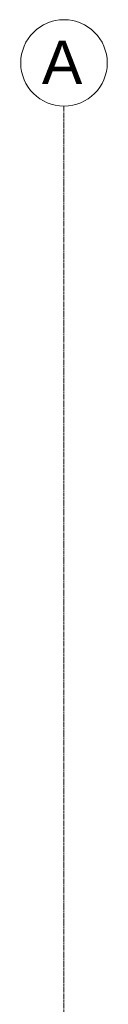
# Model space of a CAD drawing. Header units: millimetres. Extents: x -784 to 360321, y -10607 to 16514.
# Tile 28 of 95: x 148997 to 149597, y 8301 to 15132. Entities that reach past the tile are written whole.
import ezdxf

# ---------------------------------------------------------------- set-up
doc = ezdxf.new("R2010")
doc.units = ezdxf.units.MM
doc.linetypes.add('Linia siatki', pattern=[22.225, 12.7, -3.175, 3.175, -3.175])
doc.layers.add('S-GRID', color=7, linetype='Continuous', lineweight=5)
doc.layers.add('S-GRID-IDEN', color=7, linetype='Continuous', lineweight=5)
doc.styles.add('Arial', font='arial.ttf', dxfattribs={"height": 300})

# ---------------------------------------------------------------- blocks, each defined once
blk = doc.blocks.new('Siatka - SOsi_Sybol osi-348494-Południe')
at = {"layer": 'S-GRID-IDEN', "color": 142, "true_color": 0x0080c0}
blk.add_circle((-35813.4, 14832.1), 300, dxfattribs=at)

msp = doc.modelspace()

# ---------------------------------------------------------------- linework, layer by layer
at = {"layer": 'S-GRID', "linetype": 'Linia siatki'}
msp.add_line((149296.6, -3994.8), (149296.6, 14532.1), dxfattribs=at)

# ---------------------------------------------------------------- block references
at = {"layer": 'S-GRID-IDEN', "color": 142, "true_color": 0x0080c0}
msp.add_blockref('Siatka - SOsi_Sybol osi-348494-Południe', (185110.1, 0), dxfattribs=at)

# ---------------------------------------------------------------- texts
at = {"layer": 'S-GRID-IDEN', "color": 142, "true_color": 0x0080c0, "insert": (149143.6, 14986.9), "char_height": 300, "width": 344.726, "attachment_point": 1, "style": 'Arial'}
msp.add_mtext('\\fArial|b0|i0|c238|p34|;A', dxfattribs=at)

doc.saveas('drawing.dxf')
